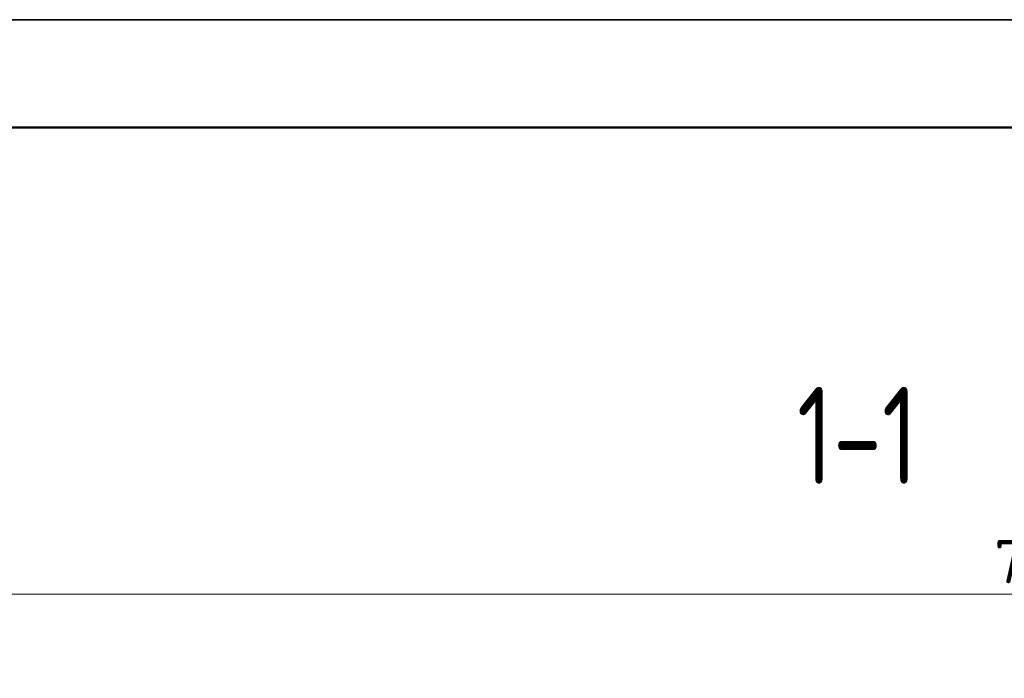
# Model space of a CAD drawing. Header units: millimetres. Extents: x 0 to 21000, y -5 to 14850.
# Tile 8 of 23: x 8725 to 11005, y 13324 to 14850. Entities that reach past the tile are written whole.
import ezdxf

# ---------------------------------------------------------------- set-up
doc = ezdxf.new("R2010")
doc.units = ezdxf.units.MM
for name, color, linetype, lineweight in [('Standard', 7, 'Continuous', 25), ('Заголовок чертежа', 7, 'Continuous', 25), ('Размерная линия_ общее', 7, 'Continuous', 13)]:
    doc.layers.add(name, color=color, linetype=linetype, lineweight=lineweight)
doc.styles.add('ISOCPEUR', font='txt')

msp = doc.modelspace()

# ---------------------------------------------------------------- linework, layer by layer
at = {"layer": 'Standard', "color": 7, "linetype": 'Continuous', "lineweight": 25, "transparency": 33554687}
msp.add_lwpolyline([(0, 0), (21000, 0), (21000, 14850), (0, 14850), (0, 0)], close=True, dxfattribs=at)
at = {"layer": 'Standard', "color": 7, "linetype": 'Continuous', "lineweight": 35, "transparency": 33554687}
msp.add_lwpolyline([(21000, 14850), (0, 14850), (0, 0), (21000, 0), (21000, 14850)], dxfattribs=at)
at = {"layer": 'Standard', "color": 7, "linetype": 'Continuous', "lineweight": 50, "transparency": 33554687}
msp.add_lwpolyline([(1000, 14600), (20750, 14600), (20750, 250), (1000, 250), (1000, 14600)], close=True, dxfattribs=at)
at = {"layer": 'Размерная линия_ общее', "color": 7, "linetype": 'Continuous', "lineweight": 13, "transparency": 33554687}
msp.add_line((8692.9, 13519.6), (13942.9, 13519.6), dxfattribs=at)

# ---------------------------------------------------------------- texts
at = {"layer": 'Заголовок чертежа', "color": 7, "linetype": 'Continuous', "lineweight": 50, "transparency": 33554687, "insert": (10525.3, 13774.4), "char_height": 225, "width": 465.498, "attachment_point": 7, "style": 'ISOCPEUR'}
msp.add_mtext('\\W0.74;1-1', dxfattribs=at)
at = {"layer": 'Размерная линия_ общее', "color": 7, "linetype": 'Continuous', "lineweight": 18, "transparency": 33554687, "insert": (10982.9, 13544.6), "char_height": 100, "width": 726.689, "attachment_point": 7, "style": 'ISOCPEUR'}
msp.add_mtext('\\W0.94;7х300=2100', dxfattribs=at)

doc.saveas('drawing.dxf')
